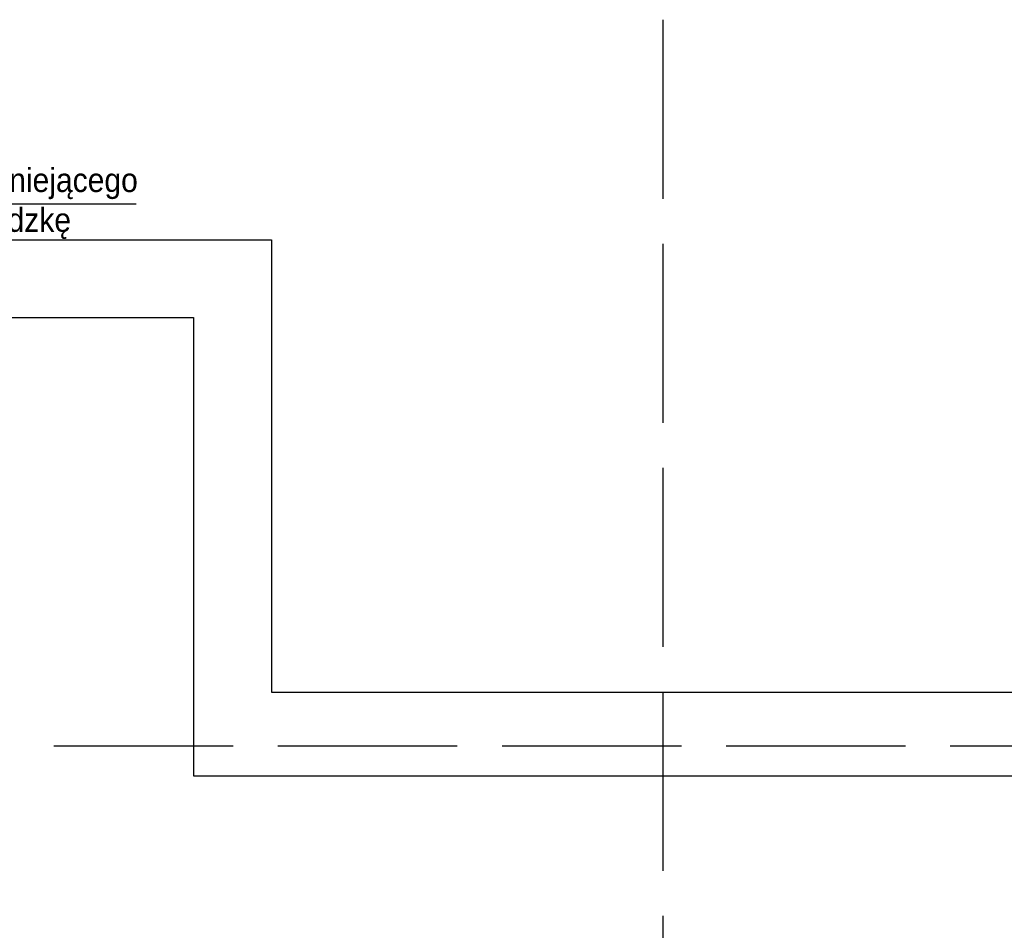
# Model space of a CAD drawing. Header units: millimetres. Extents: x -53858 to 733, y -20463 to 1307.
# Tile 252 of 256: x -51453 to -50794, y -16267 to -15658. Entities that reach past the tile are written whole.
import ezdxf

# ---------------------------------------------------------------- set-up
doc = ezdxf.new("R2010")
doc.units = ezdxf.units.MM
doc.linetypes.add('CONTINOUS', pattern=[0])
doc.linetypes.add('XREF_2024_11_27_RZUT_BASEN_CAD$0$ACAD_ISO02W100', pattern=[15, 12, -3])
doc.layers.add('IS_PODKLAD', color=252, linetype='Continuous')
doc.layers.add('XREF_2024_11_27_RZUT_BASEN_CAD$0$_ściany', color=8, linetype='Continuous')
doc.layers.add('is_skropliny_opis_ALDI', color=27, linetype='CONTINOUS', lineweight=30)
doc.styles.add('styl_FI', font='arial.ttf', dxfattribs={"width": 0.9, "height": 16})

# ---------------------------------------------------------------- blocks, each defined once
blk = doc.blocks.new('XREF_2024_11_27_RZUT_BASEN_CAD')
at = {"layer": 'XREF_2024_11_27_RZUT_BASEN_CAD$0$_ściany', "linetype": 'XREF_2024_11_27_RZUT_BASEN_CAD$0$ACAD_ISO02W100', "ltscale": 10}
for p, q in [((-51022.44, -15657.63), (-51022.44, -20462.96)), ((-53680.08, -16143.93), (-49212.84, -16143.93))]:
    blk.add_line(p, q, dxfattribs=at)
at = {"layer": 'XREF_2024_11_27_RZUT_BASEN_CAD$0$_ściany'}
for p, q in [((-52027.44, -15804.93), (-51284.44, -15804.93)), ((-51284.44, -15804.93), (-51284.44, -16107.93)), ((-51975.44, -15856.93), (-51336.44, -15856.93)), ((-51336.44, -15856.93), (-51336.44, -16163.93)), ((-51284.44, -16107.93), (-49786.44, -16107.93)), ((-51336.44, -16163.93), (-49842.44, -16163.93))]:
    blk.add_line(p, q, dxfattribs=at)

msp = doc.modelspace()

# ---------------------------------------------------------------- linework, layer by layer
at = {"layer": 'is_skropliny_opis_ALDI'}
msp.add_lwpolyline([(-51374.9, -15781.13), (-51718.51, -15781.13), (-51742.94, -15859.71)], dxfattribs=at)

# ---------------------------------------------------------------- block references
at = {"layer": 'IS_PODKLAD'}
msp.add_blockref('XREF_2024_11_27_RZUT_BASEN_CAD', (0, 0), dxfattribs=at)

# ---------------------------------------------------------------- texts
at = {"layer": 'is_skropliny_opis_ALDI', "insert": (-51714.81, -15757.02), "char_height": 16, "attachment_point": 1, "rotation": 360, "style": 'styl_FI'}
msp.add_mtext_dynamic_manual_height_columns('Skropliny odprowadzić do istniejącego pionu i sprowadzić nad posadzkę', width=381.165, gutter_width=12.5, heights=[0], dxfattribs=at)

doc.saveas('drawing.dxf')
